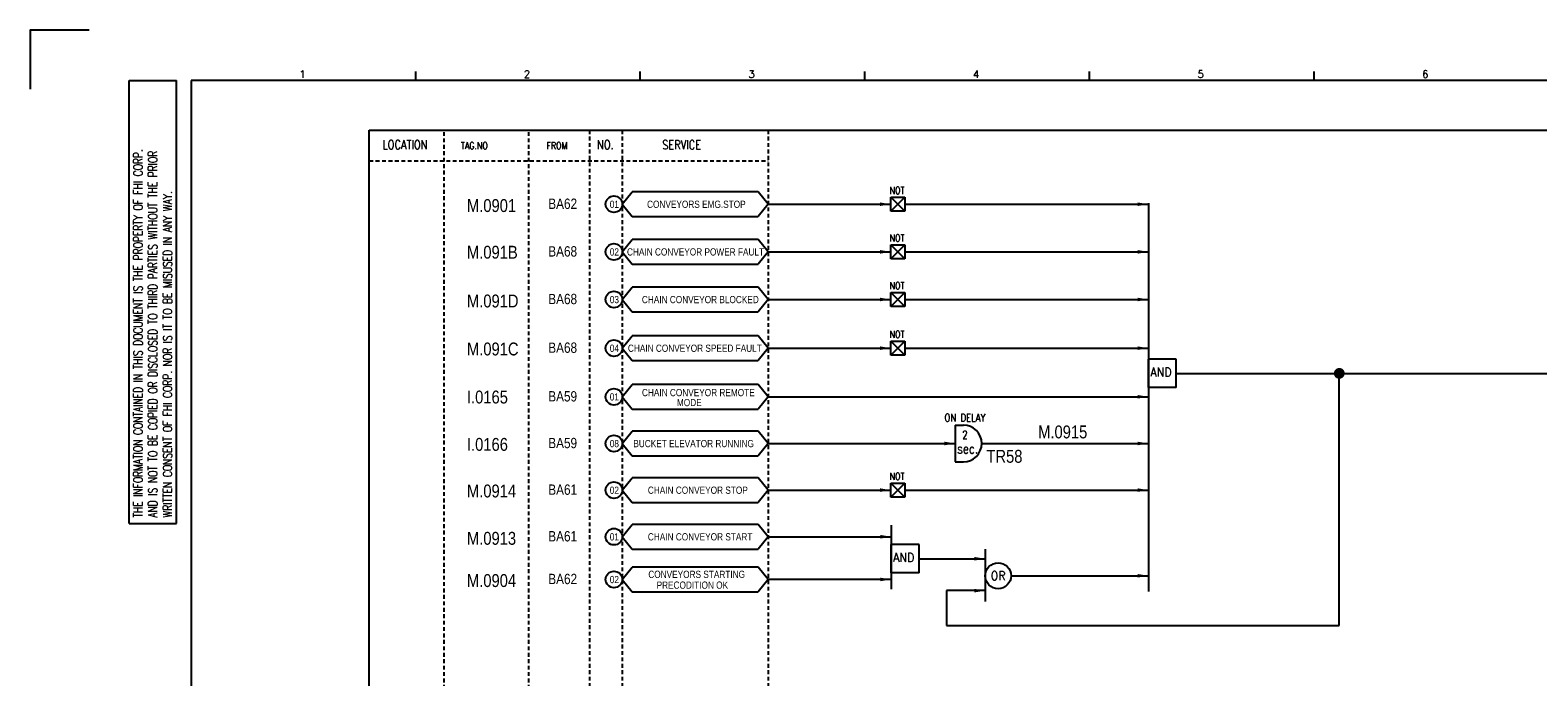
# Model space of a CAD drawing. Extents: x 2381 to 3347, y -179 to 503.
# Tile 2 of 4: x 2381 to 2967, y 251 to 503. Entities that reach past the tile are written whole.
import ezdxf
from ezdxf.enums import TextEntityAlignment as Align

# ---------------------------------------------------------------- set-up
doc = ezdxf.new("R2010")
doc.units = 0
doc.header["$MEASUREMENT"] = 0
doc.linetypes.add('HIDDEN', pattern=[4, 1.5, -1, 1.5])
doc.layers.get('0').update_dxf_attribs({"linetype": 'CONTINUOUS'})
doc.layers.get('Defpoints').update_dxf_attribs({"linetype": 'CONTINUOUS'})
for name, color, linetype in [('CON', 4, 'CONTINUOUS'), ('DCS', 7, 'CONTINUOUS'), ('DIM', 3, 'CONTINUOUS'), ('HID', 2, 'HIDDEN'), ('圖框CON', 4, 'CONTINUOUS'), ('框線', 6, 'CONTINUOUS')]:
    doc.layers.add(name, color=color, linetype=linetype)
doc.styles.add('DAYUKP', font='complex', dxfattribs={"bigfont": 'DAYUKP.SHX'})
doc.styles.add('ROMANS', font='romans', dxfattribs={"width": 0.8})
doc.styles.add('style3', font='ARIALN.TTF')

# ---------------------------------------------------------------- blocks, each defined once
blk = doc.blocks.new('LEADER')
at = {"layer": 'CON'}
blk.add_solid([(0.85, -0.57), (0.85, -1.57), (3.85, -1.07)], dxfattribs=at)
blk = doc.blocks.new('1')
at = {"layer": 'Defpoints'}
blk.add_lwpolyline([(1268.99, 689.33), (1246.02, 689.33), (1246.02, 666.36)], dxfattribs=at)
at = {"layer": '圖框CON'}
for p, q in [((1284.5, 669.81), (1302.87, 669.81)), ((1284.5, 497.52), (1284.5, 669.81)), ((1302.87, 497.52), (1302.87, 669.81)), ((1395.91, 669.85), (1395.91, 673.29)), ((1483.2, 669.85), (1483.2, 673.29)), ((1570.49, 669.85), (1570.49, 673.29)), ((1657.78, 669.85), (1657.78, 673.29)), ((1745.08, 669.85), (1745.08, 673.29)), ((1284.5, 497.52), (1302.87, 497.52))]:
    blk.add_line(p, q, dxfattribs=at)
at = {"layer": '框線'}
for p, q in [((1308.62, 669.81), (1308.62, 26.6)), ((2181.53, 669.81), (1308.62, 669.81))]:
    blk.add_line(p, q, dxfattribs=at)
at = {"style": 'DAYUKP'}
for s, p in [('1', (1350.64, 670.78)), ('2', (1437.93, 670.78)), ('3', (1525.22, 670.78)), ('4', (1612.51, 670.78)), ('5', (1699.8, 670.78)), ('6', (1787.1, 670.78))]:
    blk.add_text(s, height=2.87, dxfattribs=at).set_placement(p)
at = {"layer": 'DIM', "style": 'ROMANS', "width": 0.75}
for s, p in [('THE INFORMATION CONTAINED IN THIS DOCUMENT IS THE PROPERTY OF FHI CORP.', (1287.94, 499.82)), ('AND IS NOT TO BE COPIED OR DISCLOSED TO THIRD PARTIES WITHOUT THE PRIOR', (1293.68, 499.82)), ('WRITTEN CONSENT OF FHI CORP. NOR IS IT TO BE MISUSED IN ANY WAY.', (1299.43, 499.82))]:
    blk.add_text(s, height=3.4457, rotation=90, dxfattribs=at).set_placement(p, align=Align.MIDDLE_LEFT)

msp = doc.modelspace()

# ---------------------------------------------------------------- linework, layer by layer
at = {"layer": 'CON', "color": 6}
for p, q in [((2611.1, 435.15), (2615, 439.97)), ((2663.9, 439.97), (2615, 439.97)), ((2667.8, 435.15), (2663.9, 439.97)), ((2611.1, 435.15), (2615, 430.34)), ((2667.8, 435.15), (2663.9, 430.34)), ((2715.47, 432.42), (2715.47, 437.88)), ((2720.93, 437.88), (2715.47, 432.42)), ((2715.47, 437.88), (2720.93, 432.42)), ((2715.47, 437.88), (2720.93, 437.88)), ((2720.93, 437.88), (2720.93, 432.42)), ((2815.64, 435.6), (2815.64, 284.57)), ((2615, 430.34), (2663.9, 430.34)), ((2720.93, 432.42), (2715.47, 432.42)), ((2611.1, 416.63), (2615, 421.45)), ((2611.1, 416.63), (2615, 411.81)), ((2663.9, 421.45), (2615, 421.45)), ((2667.8, 416.63), (2663.9, 421.45)), ((2667.8, 416.63), (2663.9, 411.81)), ((2715.47, 413.9), (2715.47, 419.36)), ((2720.93, 419.36), (2715.47, 413.9)), ((2715.47, 419.36), (2720.93, 413.9)), ((2715.47, 419.36), (2720.93, 419.36)), ((2720.93, 419.36), (2720.93, 413.9)), ((2615, 411.81), (2663.9, 411.81)), ((2720.93, 413.9), (2715.47, 413.9)), ((2611.1, 398.11), (2615, 402.93)), ((2663.9, 402.93), (2615, 402.93)), ((2667.8, 398.11), (2663.9, 402.93)), ((2715.47, 395.38), (2715.47, 400.84)), ((2720.93, 400.84), (2715.47, 395.38)), ((2715.47, 400.84), (2720.93, 395.38)), ((2715.47, 400.84), (2720.93, 400.84)), ((2720.93, 400.84), (2720.93, 395.38)), ((2611.1, 398.11), (2615, 393.29)), ((2615, 393.29), (2663.9, 393.29)), ((2667.8, 398.11), (2663.9, 393.29)), ((2720.93, 395.38), (2715.47, 395.38)), ((2611.1, 379.19), (2615, 384.01)), ((2663.9, 384.01), (2615, 384.01)), ((2667.8, 379.19), (2663.9, 384.01)), ((2715.47, 381.92), (2720.93, 381.92)), ((2715.47, 381.92), (2720.93, 376.46)), ((2720.93, 381.92), (2715.47, 376.46)), ((2715.47, 376.46), (2715.47, 381.92)), ((2720.93, 381.92), (2720.93, 376.46)), ((2611.1, 379.19), (2615, 374.38)), ((2667.8, 379.19), (2663.9, 374.38)), ((2720.93, 376.46), (2715.47, 376.46)), ((2615, 374.38), (2663.9, 374.38)), ((2815.64, 363.89), (2815.64, 374.85)), ((2826.5, 374.85), (2815.64, 374.85)), ((2826.5, 363.89), (2826.5, 374.85)), ((2611.1, 360.28), (2615, 365.09)), ((2663.9, 365.09), (2615, 365.09)), ((2667.8, 360.28), (2663.9, 365.09)), ((2826.5, 363.89), (2815.64, 363.89)), ((2611.1, 360.28), (2615, 355.46)), ((2667.8, 360.28), (2663.9, 355.46)), ((2615, 355.46), (2663.9, 355.46)), ((2611.1, 342.12), (2615, 346.94)), ((2663.9, 346.94), (2615, 346.94)), ((2667.8, 342.12), (2663.9, 346.94)), ((2740.55, 349.26), (2740.55, 334.98)), ((2740.55, 349.26), (2743.72, 349.26)), ((2611.1, 342.12), (2615, 337.3)), ((2667.8, 342.12), (2663.9, 337.3)), ((2615, 337.3), (2663.9, 337.3)), ((2740.55, 334.98), (2743.72, 334.98)), ((2611.1, 323.99), (2615, 328.81)), ((2663.9, 328.81), (2615, 328.81)), ((2667.8, 323.99), (2663.9, 328.81)), ((2611.1, 323.99), (2615, 319.17)), ((2667.8, 323.99), (2663.9, 319.17)), ((2720.93, 326.72), (2715.47, 321.26)), ((2715.47, 326.72), (2720.93, 321.26)), ((2715.47, 321.26), (2715.47, 326.72)), ((2715.47, 326.72), (2720.93, 326.72)), ((2720.93, 326.72), (2720.93, 321.26)), ((2615, 319.17), (2663.9, 319.17)), ((2720.93, 321.26), (2715.47, 321.26)), ((2611.1, 305.86), (2615, 310.68)), ((2663.9, 310.68), (2615, 310.68)), ((2667.8, 305.86), (2663.9, 310.68)), ((2611.1, 305.86), (2615, 301.05)), ((2667.8, 305.86), (2663.9, 301.05)), ((2715.63, 310.36), (2715.63, 285.47)), ((2615, 301.05), (2663.9, 301.05)), ((2715.63, 291.82), (2715.63, 302.79)), ((2726.49, 302.79), (2715.63, 302.79)), ((2726.49, 291.82), (2726.49, 302.79)), ((2752.2, 301.08), (2752.2, 280.64)), ((2611.1, 289.26), (2615, 294.07)), ((2663.9, 294.07), (2615, 294.07)), ((2667.8, 289.26), (2663.9, 294.07)), ((2611.1, 289.26), (2615, 284.44)), ((2667.8, 289.26), (2663.9, 284.44)), ((2726.49, 291.82), (2715.63, 291.82)), ((2615, 284.44), (2663.9, 284.44))]:
    msp.add_line(p, q, dxfattribs=at)
at = {"layer": 'CON'}
for p, q in [((2667.8, 435.15), (2715.47, 435.15)), ((2720.93, 435.15), (2815.64, 435.15)), ((2667.8, 416.63), (2715.47, 416.63)), ((2720.93, 416.63), (2815.64, 416.63)), ((2667.8, 398.11), (2715.47, 398.11)), ((2720.93, 398.11), (2815.64, 398.11)), ((2667.8, 379.19), (2715.47, 379.19)), ((2720.93, 379.19), (2815.64, 379.19)), ((2826.5, 369.37), (3113, 369.37)), ((2889.85, 271.29), (2889.85, 369.37)), ((2667.8, 360.28), (2815.64, 360.28)), ((2667.8, 342.12), (2740.55, 342.12)), ((2750.87, 342.12), (2815.64, 342.12)), ((2667.8, 323.99), (2715.47, 323.99)), ((2720.93, 323.99), (2815.64, 323.99)), ((2667.8, 305.86), (2715.63, 305.86)), ((2726.49, 297.31), (2752.2, 297.31)), ((2715.63, 289.26), (2667.8, 289.26)), ((2762.28, 290.69), (2815.64, 290.69)), ((2752.2, 284.9), (2737.11, 284.9)), ((2737.11, 284.9), (2737.11, 271.29)), ((2737.11, 271.29), (2889.85, 271.29))]:
    msp.add_line(p, q, dxfattribs=at)
msp.add_lwpolyline([(2512.75, 463.92), (3226.75, 463.92), (3226.75, -35.88), (2512.75, -35.88)], close=True, dxfattribs=at)
at = {"layer": 'CON', "const_width": 2.1}
msp.add_lwpolyline([(2888.8, 369.37, 1), (2890.9, 369.37, 1)], format="xyb", close=True, dxfattribs=at)
at = {"layer": 'CON'}
for centre in [(2607.88, 435.15), (2607.88, 416.63), (2607.88, 398.11), (2607.88, 379.19), (2607.88, 360.28), (2607.88, 342.12), (2607.88, 323.99), (2607.88, 305.86), (2607.88, 289.26)]:
    msp.add_circle(centre, 3.21, dxfattribs=at)
at = {"layer": 'CON', "color": 6}
msp.add_circle((2757.24, 290.69), 5.04, dxfattribs=at)
msp.add_arc((2743.72, 342.12), 7.14, 270, 90, dxfattribs=at)
at = {"layer": 'HID'}
for p, q in [((2541.8, 463.22), (2541.8, -35.88)), ((2574.72, 463.22), (2574.72, -35.88)), ((2598.44, 463.92), (2598.44, -35.9)), ((2611.1, 463.92), (2611.1, -35.9)), ((2667.8, 463.92), (2667.8, -35.88)), ((2512.75, 452.02), (2667.8, 452.02))]:
    msp.add_line(p, q, dxfattribs=at)

# ---------------------------------------------------------------- block references
msp.add_blockref('1', (1134.94, -186.5))
at = {"layer": 'CON', "xscale": 1.4, "yscale": 1.4, "zscale": 1.4}
for p in [(2710.08, 436.64), (2810.25, 436.64), (2710.08, 418.12), (2810.25, 418.12), (2710.08, 399.6), (2810.25, 399.6), (2710.08, 380.68), (2810.25, 380.68), (2810.25, 361.77), (2735.16, 343.61), (2810.25, 343.61), (2710.08, 325.48), (2810.25, 325.48), (2710.24, 307.35), (2746.8, 298.8), (2710.24, 290.75), (2810.25, 292.18), (2746.8, 286.39)]:
    msp.add_blockref('LEADER', p, dxfattribs=at)

# ---------------------------------------------------------------- texts
at = {"layer": 'CON', "style": 'ROMANS'}
for s, height, width, p in [('LOCATION', 3.5, 0.8, (2526.67, 458.32)), ('NO.', 3.5, 0.8, (2604.56, 458.32)), ('SERVICE', 3.5, 0.8, (2634.21, 458.24)), ('2', 3.02, 0.8, (2744.34, 345.49)), ('sec.', 3.78, 0.8, (2745.45, 340.12)), ('OR', 3.5, 0.9, (2757.24, 290.69))]:
    msp.add_text(s, height=height, dxfattribs=dict(at, width=width)).set_placement(p, align=Align.MIDDLE)
for s, height, width, p in [('TAG.NO', 2.8, 0.8, (2548.4, 455.66)), ('FROM', 2.8, 0.8, (2581.66, 455.66)), ('NOT', 2.8, 0.8, (2715.07, 438.27)), ('NOT', 2.8, 0.8, (2715.07, 419.75)), ('NOT', 2.8, 0.8, (2715.07, 401.23)), ('NOT', 2.8, 0.8, (2715.07, 382.31)), ('AND', 3.5, 0.9, (2816.43, 367.05)), ('ON DELAY', 3.024, 0.8, (2736.38, 349.72)), ('NOT', 2.8, 0.8, (2715.07, 327.11)), ('AND', 3.5, 0.9, (2716.42, 294.99))]:
    msp.add_text(s, height=height, dxfattribs=dict(at, width=width)).set_placement(p, align=Align.BOTTOM_LEFT)
at = {"layer": 'CON', "style": 'style3'}
for s, p in [('BA62', (2582.36, 435.33)), ('BA68', (2582.36, 416.81)), ('BA68', (2582.36, 398.29)), ('BA68', (2582.36, 379.37)), ('BA59', (2582.36, 360.46)), ('BA59', (2582.36, 342.3)), ('BA61', (2582.36, 324.17)), ('BA61', (2582.36, 306.04)), ('BA62', (2582.36, 289.44))]:
    msp.add_text(s, height=4, dxfattribs=at).set_placement(p, align=Align.MIDDLE_LEFT)
for s, p in [('01', (2606.27, 432.87)), ('CONVEYORS EMG.STOP', (2620.77, 432.88)), ('02', (2606.27, 414.35)), ('CHAIN CONVEYOR POWER FAULT', (2612.97, 414.36)), ('03', (2606.27, 395.83)), ('CHAIN CONVEYOR BLOCKED', (2618.76, 395.83)), ('04', (2606.27, 376.91)), ('CHAIN CONVEYOR SPEED FAULT', (2613.33, 376.92)), ('CHAIN CONVEYOR REMOTE', (2618.78, 359.67)), ('01', (2606.27, 358)), ('MODE', (2632.37, 355.8)), ('08', (2606.27, 339.84)), ('BUCKET ELEVATOR RUNNING', (2615.43, 339.84)), ('02', (2606.27, 321.71)), ('CHAIN CONVEYOR STOP', (2621.08, 321.72)), ('01', (2606.27, 303.58)), ('CHAIN CONVEYOR START', (2621.08, 303.59)), ('02', (2606.27, 286.98)), ('CONVEYORS STARTING', (2621.25, 289)), ('PRECODITION OK', (2624.47, 284.81))]:
    msp.add_text(s, height=2.8, dxfattribs=at).set_placement(p, align=Align.BOTTOM_LEFT)
at = {"layer": 'DCS', "linetype": 'ByBlock', "style": 'style3'}
for s, p in [('M.0901', (2550.75, 432.12)), ('M.091B', (2550.75, 413.98)), ('M.091D', (2550.75, 395.02)), ('M.091C', (2550.75, 376.36)), ('I.0165', (2550.75, 357.67)), ('M.0915', (2772.79, 344.11)), ('I.0166', (2550.75, 339.26)), ('TR58', (2752.68, 334.63)), ('M.0914', (2550.75, 321.15)), ('M.0913', (2550.75, 302.74)), ('M.0904', (2550.75, 286.31))]:
    msp.add_text(s, height=5, dxfattribs=at).set_placement(p)

doc.saveas('drawing.dxf')
